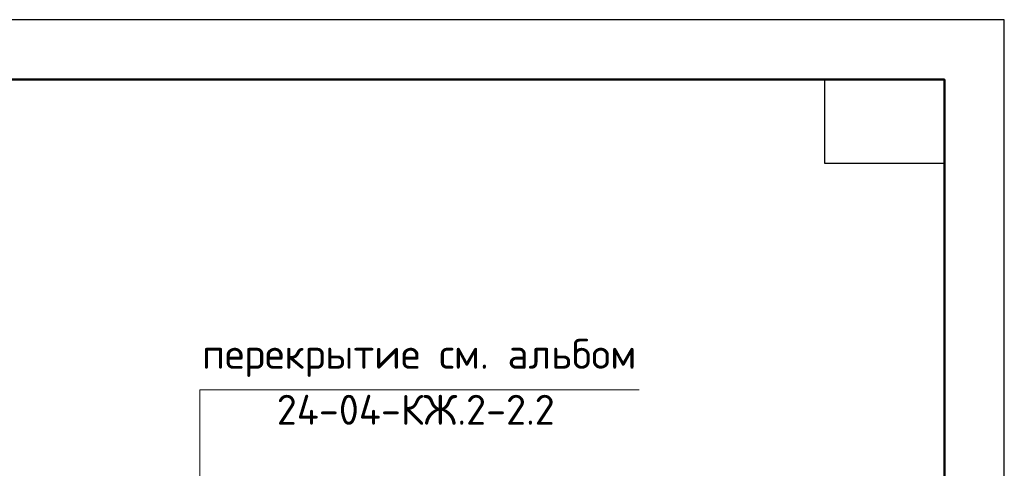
# Model space of a CAD drawing. Header units: millimetres. Extents: x 0 to 21000, y -5 to 14850.
# Tile 28 of 28: x 16885 to 21000, y 12978 to 14850. Entities that reach past the tile are written whole.
import ezdxf

# ---------------------------------------------------------------- set-up
doc = ezdxf.new("R2010")
doc.units = ezdxf.units.MM
for name, color, linetype, lineweight in [('Standard', 7, 'Continuous', 25), ('Общий01', 7, 'Continuous', 13), ('Примечания', 7, 'Continuous', 13)]:
    doc.layers.add(name, color=color, linetype=linetype, lineweight=lineweight)
doc.styles.add('ISOCPEUR', font='txt')

msp = doc.modelspace()

# ---------------------------------------------------------------- linework, layer by layer
at = {"layer": 'Standard', "color": 7, "linetype": 'Continuous', "lineweight": 35, "transparency": 33554687}
for p, q in [((20750, 13800), (20750, 10250)), ((20750, 13600), (20750, 10050))]:
    msp.add_line(p, q, dxfattribs=at)
at = {"layer": 'Standard', "color": 7, "linetype": 'Continuous', "lineweight": 50, "transparency": 33554687}
msp.add_line((20750, 13550), (20750, 11600), dxfattribs=at)
at = {"layer": 'Standard', "color": 7, "linetype": 'Continuous', "lineweight": 25, "transparency": 33554687}
for points in [[(0, 0), (21000, 0), (21000, 14850), (0, 14850), (0, 0)], [(20750, 14600), (20750, 14250), (20250, 14250), (20250, 14600), (20750, 14600)]]:
    msp.add_lwpolyline(points, close=True, dxfattribs=at)
at = {"layer": 'Standard', "color": 7, "linetype": 'Continuous', "lineweight": 13, "transparency": 33554687}
msp.add_lwpolyline([(21000, 14850), (0, 14850), (0, 0), (21000, 0), (21000, 14850)], dxfattribs=at)
at = {"layer": 'Standard', "color": 7, "linetype": 'Continuous', "lineweight": 50, "transparency": 33554687}
msp.add_lwpolyline([(1000, 14600), (20750, 14600), (20750, 250), (1000, 250), (1000, 14600)], close=True, dxfattribs=at)
at = {"layer": 'Примечания', "color": 7, "linetype": 'Continuous', "lineweight": 13, "transparency": 33554687}
for q in [(17638.7, 12077.8), (19473.7, 13305.1)]:
    msp.add_line((17638.7, 13305.1), q, dxfattribs=at)

# ---------------------------------------------------------------- texts
at = {"layer": 'Общий01', "color": 251, "linetype": 'Continuous', "lineweight": 25, "true_color": 0x656565, "transparency": 33554687, "char_height": 125, "attachment_point": 7, "style": 'ISOCPEUR'}
for s, insert, width in [('\\W0.99;перекрытие см. альбом', (17647.2, 13359), 1885.595), ('\\W0.98;24-04-КЖ.2-2.2', (17959.7, 13159), 1260.397)]:
    msp.add_mtext(s, dxfattribs=dict(at, insert=insert, width=width))

doc.saveas('drawing.dxf')
